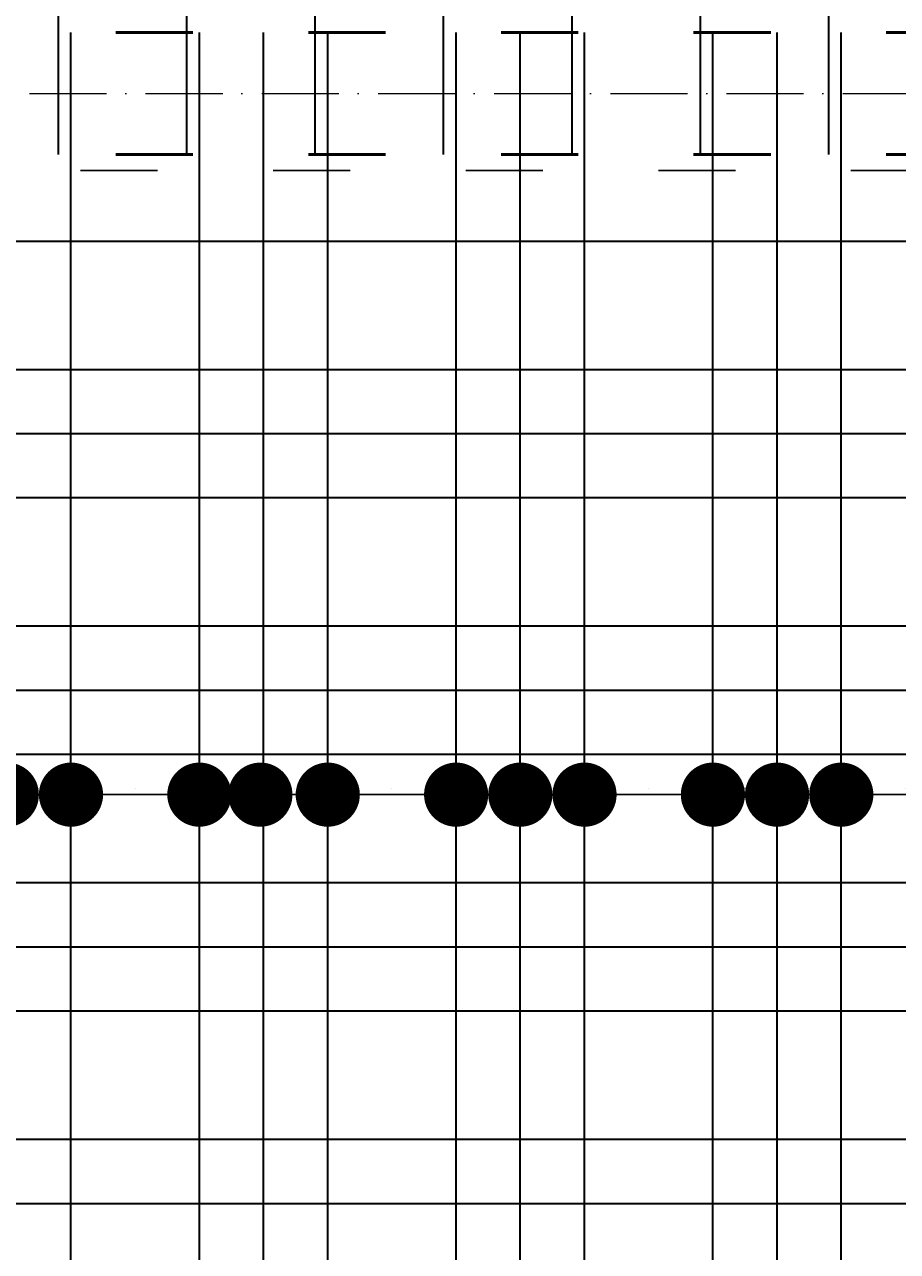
# Model space of a CAD drawing. Header units: millimetres. Extents: x 300938 to 312016, y 11971 to 20881.
# Tile 113 of 239: x 306924 to 307060, y 16739 to 16930. Entities that reach past the tile are written whole.
import ezdxf

# ---------------------------------------------------------------- set-up
doc = ezdxf.new("R2010")
doc.units = ezdxf.units.MM
doc.linetypes.add('ACAD_ISO03W100', pattern=[30, 12, -18])
doc.linetypes.add('ACAD_ISO10W100', pattern=[18, 12, -3, 0, -3])
for name, color, linetype, lineweight in [('konstrukcja wymiary', 1, 'Continuous', 13), ('osie', 5, 'ACAD_ISO10W100', 13), ('zbrojenie', 4, 'Continuous', 50), ('zbrojenie płyty', 141, 'Continuous', 35)]:
    doc.layers.add(name, color=color, linetype=linetype, lineweight=lineweight)
doc.layers.add('przerywane', color=6, linetype='ACAD_ISO03W100')
doc.styles.add('KONSTRUKCJA', font='romand.shx', dxfattribs={"oblique": 10})
doc.styles.get("Standard").update_dxf_attribs({"font": 'romand.shx', "oblique": 10})
doc.dimstyles.new('150', dxfattribs={"dimtxt": 10, "dimasz": 7, "dimexe": 1.25, "dimexo": 0.625, "dimgap": 3, "dimtad": 1, "dimdec": 0, "dimrnd": 0.5, "dimtxsty": 'KONSTRUKCJA', "dimblk": 'ARCHTICK', "dimcen": 2.5, "dimadec": 0, "dimazin": 0, "dimtfac": 1, "dimtdec": 0, "dimtix": 1, "dimtmove": 0, "dimatfit": 3, "dimfxl": 4, "dimfxlon": 1, "dimarcsym": 0})
doc.dimstyles.new('kropki', dxfattribs={"dimtxt": 0.001, "dimasz": 10, "dimexe": 1.25, "dimexo": 0.625, "dimgap": 1, "dimtad": 1, "dimtxsty": 'Standard', "dimblk": 'DOT', "dimcen": 2.5, "dimadec": 0, "dimazin": 0, "dimtfac": 1, "dimtmove": 0, "dimatfit": 3, "dimfxl": 1, "dimfxlon": 1, "dimarcsym": 0})

# ---------------------------------------------------------------- blocks, each defined once
blk = doc.blocks.new('_ArchTick')
at = {"color": 0, "linetype": 'ByBlock', "lineweight": 13, "const_width": 0.15}
blk.add_lwpolyline([(-0.5, -0.5), (0.5, 0.5)], dxfattribs=at)
blk = doc.blocks.new('*D1275')
at = {"layer": 'Defpoints', "color": 0, "transparency": 16777216}
for p in [(307580.44, 17201.32), (306548.44, 16613.22), (306662.44, 16613.22)]:
    blk.add_point(p, dxfattribs=at)
at = {"layer": 'konstrukcja wymiary', "color": 0, "lineweight": -2, "transparency": 16777216}
for p, q in [((306552.44, 17201.32), (306547.19, 17201.32)), ((306548.44, 17201.32), (306548.44, 16613.22)), ((306552.44, 16613.22), (306547.19, 16613.22))]:
    blk.add_line(p, q, dxfattribs=at)
at = {"layer": 'konstrukcja wymiary', "color": 0, "lineweight": -2, "transparency": 16777216, "xscale": 7, "yscale": 7, "zscale": 7}
for p, rotation in [((306548.44, 17201.32), 90), ((306548.44, 16613.22), 270)]:
    blk.add_blockref('_ArchTick', p, dxfattribs=dict(at, rotation=rotation))
at = {"layer": 'konstrukcja wymiary', "color": 0, "transparency": 16777216, "insert": (306540.44, 16907.27), "char_height": 10, "attachment_point": 5, "rotation": 90, "style": 'KONSTRUKCJA'}
blk.add_mtext('588', dxfattribs=at)
blk = doc.blocks.new('*D1284')
at = {"layer": 'Defpoints', "color": 0, "transparency": 16777216}
for p in [(307282.44, 17601.22), (307282.44, 16740.22), (306826.44, 16613.22)]:
    blk.add_point(p, dxfattribs=at)
at = {"layer": 'konstrukcja wymiary', "color": 0, "lineweight": -2, "transparency": 16777216}
for p, q in [((306826.44, 17597.22), (306826.44, 17602.47)), ((306826.44, 17601.22), (307282.44, 17601.22)), ((307282.44, 17597.22), (307282.44, 17602.47))]:
    blk.add_line(p, q, dxfattribs=at)
at = {"layer": 'konstrukcja wymiary', "color": 0, "lineweight": -2, "transparency": 16777216, "xscale": 7, "yscale": 7, "zscale": 7, "rotation": 180}
blk.add_blockref('_ArchTick', (306826.44, 17601.22), dxfattribs=at)
at = {"layer": 'konstrukcja wymiary', "color": 0, "lineweight": -2, "transparency": 16777216, "xscale": 7, "yscale": 7, "zscale": 7}
blk.add_blockref('_ArchTick', (307282.44, 17601.22), dxfattribs=at)
at = {"layer": 'konstrukcja wymiary', "color": 0, "transparency": 16777216, "insert": (307054.44, 17609.22), "char_height": 10, "attachment_point": 5, "style": 'KONSTRUKCJA'}
blk.add_mtext('456', dxfattribs=at)
blk = doc.blocks.new('_Dot')
at = {"color": 0, "linetype": 'ByBlock', "lineweight": -2}
blk.add_line((-0.5, 0), (-1, 0), dxfattribs=at)
at = {"color": 0, "linetype": 'ByBlock', "const_width": 0.5}
blk.add_lwpolyline([(-0.25, 0, 1), (0.25, 0, 1)], format="xyb", close=True, dxfattribs=at)
blk = doc.blocks.new('*D1595')
at = {"layer": 'Defpoints', "color": 0, "transparency": 16777216}
for p in [(306910.94, 16809.93), (306890.94, 16796.22), (306910.94, 16796.22)]:
    blk.add_point(p, dxfattribs=at)
at = {"layer": 'konstrukcja wymiary', "color": 0, "lineweight": -2, "transparency": 16777216}
for p, q in [((306890.94, 16808.93), (306890.94, 16811.18)), ((306910.94, 16808.93), (306910.94, 16811.18)), ((306880.94, 16809.93), (306870.94, 16809.93)), ((306890.94, 16809.93), (306910.94, 16809.93)), ((306920.94, 16809.93), (306930.94, 16809.93))]:
    blk.add_line(p, q, dxfattribs=at)
at = {"layer": 'konstrukcja wymiary', "color": 0, "lineweight": -2, "transparency": 16777216, "xscale": 10, "yscale": 10, "zscale": 10}
blk.add_blockref('_Dot', (306890.94, 16809.93), dxfattribs=at)
at = {"layer": 'konstrukcja wymiary', "color": 0, "lineweight": -2, "transparency": 16777216, "xscale": 10, "yscale": 10, "zscale": 10, "rotation": 180}
blk.add_blockref('_Dot', (306910.94, 16809.93), dxfattribs=at)
at = {"layer": 'konstrukcja wymiary', "color": 0, "transparency": 16777216, "insert": (306900.94, 16810.93), "char_height": 0.001, "attachment_point": 5}
blk.add_mtext('20', dxfattribs=at)
blk = doc.blocks.new('*D1596')
at = {"layer": 'Defpoints', "color": 0, "transparency": 16777216}
for p in [(306920.94, 16809.93), (306910.94, 16796.22), (306920.94, 16796.22)]:
    blk.add_point(p, dxfattribs=at)
at = {"layer": 'konstrukcja wymiary', "color": 0, "lineweight": -2, "transparency": 16777216}
for p, q in [((306910.94, 16808.93), (306910.94, 16811.18)), ((306920.94, 16808.93), (306920.94, 16811.18)), ((306900.94, 16809.93), (306890.94, 16809.93)), ((306910.94, 16809.93), (306920.94, 16809.93)), ((306930.94, 16809.93), (306940.94, 16809.93))]:
    blk.add_line(p, q, dxfattribs=at)
at = {"layer": 'konstrukcja wymiary', "color": 0, "lineweight": -2, "transparency": 16777216, "xscale": 10, "yscale": 10, "zscale": 10}
blk.add_blockref('_Dot', (306910.94, 16809.93), dxfattribs=at)
at = {"layer": 'konstrukcja wymiary', "color": 0, "lineweight": -2, "transparency": 16777216, "xscale": 10, "yscale": 10, "zscale": 10, "rotation": 180}
blk.add_blockref('_Dot', (306920.94, 16809.93), dxfattribs=at)
at = {"layer": 'konstrukcja wymiary', "color": 0, "transparency": 16777216, "insert": (306915.94, 16810.93), "char_height": 0.001, "attachment_point": 5}
blk.add_mtext('10', dxfattribs=at)
blk = doc.blocks.new('*D1597')
at = {"layer": 'Defpoints', "color": 0, "transparency": 16777216}
for p in [(306930.94, 16809.93), (306920.94, 16796.22), (306930.94, 16796.22)]:
    blk.add_point(p, dxfattribs=at)
at = {"layer": 'konstrukcja wymiary', "color": 0, "lineweight": -2, "transparency": 16777216}
for p, q in [((306920.94, 16808.93), (306920.94, 16811.18)), ((306930.94, 16808.93), (306930.94, 16811.18)), ((306910.94, 16809.93), (306900.94, 16809.93)), ((306920.94, 16809.93), (306930.94, 16809.93)), ((306940.94, 16809.93), (306950.94, 16809.93))]:
    blk.add_line(p, q, dxfattribs=at)
at = {"layer": 'konstrukcja wymiary', "color": 0, "lineweight": -2, "transparency": 16777216, "xscale": 10, "yscale": 10, "zscale": 10}
blk.add_blockref('_Dot', (306920.94, 16809.93), dxfattribs=at)
at = {"layer": 'konstrukcja wymiary', "color": 0, "lineweight": -2, "transparency": 16777216, "xscale": 10, "yscale": 10, "zscale": 10, "rotation": 180}
blk.add_blockref('_Dot', (306930.94, 16809.93), dxfattribs=at)
at = {"layer": 'konstrukcja wymiary', "color": 0, "transparency": 16777216, "insert": (306925.94, 16810.93), "char_height": 0.001, "attachment_point": 5}
blk.add_mtext('10', dxfattribs=at)
blk = doc.blocks.new('*D1598')
at = {"layer": 'Defpoints', "color": 0, "transparency": 16777216}
for p in [(306950.94, 16809.93), (306930.94, 16796.22), (306950.94, 16796.22)]:
    blk.add_point(p, dxfattribs=at)
at = {"layer": 'konstrukcja wymiary', "color": 0, "lineweight": -2, "transparency": 16777216}
for p, q in [((306930.94, 16808.93), (306930.94, 16811.18)), ((306950.94, 16808.93), (306950.94, 16811.18)), ((306920.94, 16809.93), (306910.94, 16809.93)), ((306930.94, 16809.93), (306950.94, 16809.93)), ((306960.94, 16809.93), (306970.94, 16809.93))]:
    blk.add_line(p, q, dxfattribs=at)
at = {"layer": 'konstrukcja wymiary', "color": 0, "lineweight": -2, "transparency": 16777216, "xscale": 10, "yscale": 10, "zscale": 10}
blk.add_blockref('_Dot', (306930.94, 16809.93), dxfattribs=at)
at = {"layer": 'konstrukcja wymiary', "color": 0, "lineweight": -2, "transparency": 16777216, "xscale": 10, "yscale": 10, "zscale": 10, "rotation": 180}
blk.add_blockref('_Dot', (306950.94, 16809.93), dxfattribs=at)
at = {"layer": 'konstrukcja wymiary', "color": 0, "transparency": 16777216, "insert": (306940.94, 16810.93), "char_height": 0.001, "attachment_point": 5}
blk.add_mtext('20', dxfattribs=at)
blk = doc.blocks.new('*D1599')
at = {"layer": 'Defpoints', "color": 0, "transparency": 16777216}
for p in [(306960.44, 16809.93), (306950.94, 16796.22), (306960.44, 16796.22)]:
    blk.add_point(p, dxfattribs=at)
at = {"layer": 'konstrukcja wymiary', "color": 0, "lineweight": -2, "transparency": 16777216}
for p, q in [((306950.94, 16808.93), (306950.94, 16811.18)), ((306960.44, 16808.93), (306960.44, 16811.18)), ((306940.94, 16809.93), (306930.94, 16809.93)), ((306950.94, 16809.93), (306960.44, 16809.93)), ((306970.44, 16809.93), (306980.44, 16809.93))]:
    blk.add_line(p, q, dxfattribs=at)
at = {"layer": 'konstrukcja wymiary', "color": 0, "lineweight": -2, "transparency": 16777216, "xscale": 10, "yscale": 10, "zscale": 10}
blk.add_blockref('_Dot', (306950.94, 16809.93), dxfattribs=at)
at = {"layer": 'konstrukcja wymiary', "color": 0, "lineweight": -2, "transparency": 16777216, "xscale": 10, "yscale": 10, "zscale": 10, "rotation": 180}
blk.add_blockref('_Dot', (306960.44, 16809.93), dxfattribs=at)
at = {"layer": 'konstrukcja wymiary', "color": 0, "transparency": 16777216, "insert": (306955.69, 16810.93), "char_height": 0.001, "attachment_point": 5}
blk.add_mtext('9,5', dxfattribs=at)
blk = doc.blocks.new('*D1600')
at = {"layer": 'Defpoints', "color": 0, "transparency": 16777216}
for p in [(306970.94, 16809.93), (306960.44, 16796.22), (306970.94, 16796.22)]:
    blk.add_point(p, dxfattribs=at)
at = {"layer": 'konstrukcja wymiary', "color": 0, "lineweight": -2, "transparency": 16777216}
for p, q in [((306960.44, 16808.93), (306960.44, 16811.18)), ((306970.94, 16808.93), (306970.94, 16811.18)), ((306950.44, 16809.93), (306940.44, 16809.93)), ((306960.44, 16809.93), (306970.94, 16809.93)), ((306980.94, 16809.93), (306990.94, 16809.93))]:
    blk.add_line(p, q, dxfattribs=at)
at = {"layer": 'konstrukcja wymiary', "color": 0, "lineweight": -2, "transparency": 16777216, "xscale": 10, "yscale": 10, "zscale": 10}
blk.add_blockref('_Dot', (306960.44, 16809.93), dxfattribs=at)
at = {"layer": 'konstrukcja wymiary', "color": 0, "lineweight": -2, "transparency": 16777216, "xscale": 10, "yscale": 10, "zscale": 10, "rotation": 180}
blk.add_blockref('_Dot', (306970.94, 16809.93), dxfattribs=at)
at = {"layer": 'konstrukcja wymiary', "color": 0, "transparency": 16777216, "insert": (306965.69, 16810.93), "char_height": 0.001, "attachment_point": 5}
blk.add_mtext('10,5', dxfattribs=at)
blk = doc.blocks.new('*D1601')
at = {"layer": 'Defpoints', "color": 0, "transparency": 16777216}
for p in [(306990.94, 16809.93), (306970.94, 16796.22), (306990.94, 16796.22)]:
    blk.add_point(p, dxfattribs=at)
at = {"layer": 'konstrukcja wymiary', "color": 0, "lineweight": -2, "transparency": 16777216}
for p, q in [((306970.94, 16808.93), (306970.94, 16811.18)), ((306990.94, 16808.93), (306990.94, 16811.18)), ((306960.94, 16809.93), (306950.94, 16809.93)), ((306970.94, 16809.93), (306990.94, 16809.93)), ((307000.94, 16809.93), (307010.94, 16809.93))]:
    blk.add_line(p, q, dxfattribs=at)
at = {"layer": 'konstrukcja wymiary', "color": 0, "lineweight": -2, "transparency": 16777216, "xscale": 10, "yscale": 10, "zscale": 10}
blk.add_blockref('_Dot', (306970.94, 16809.93), dxfattribs=at)
at = {"layer": 'konstrukcja wymiary', "color": 0, "lineweight": -2, "transparency": 16777216, "xscale": 10, "yscale": 10, "zscale": 10, "rotation": 180}
blk.add_blockref('_Dot', (306990.94, 16809.93), dxfattribs=at)
at = {"layer": 'konstrukcja wymiary', "color": 0, "transparency": 16777216, "insert": (306980.94, 16810.93), "char_height": 0.001, "attachment_point": 5}
blk.add_mtext('20', dxfattribs=at)
blk = doc.blocks.new('*D1602')
at = {"layer": 'Defpoints', "color": 0, "transparency": 16777216}
for p in [(307000.94, 16809.93), (306990.94, 16796.22), (307000.94, 16796.22)]:
    blk.add_point(p, dxfattribs=at)
at = {"layer": 'konstrukcja wymiary', "color": 0, "lineweight": -2, "transparency": 16777216}
for p, q in [((306990.94, 16808.93), (306990.94, 16811.18)), ((307000.94, 16808.93), (307000.94, 16811.18)), ((306980.94, 16809.93), (306970.94, 16809.93)), ((306990.94, 16809.93), (307000.94, 16809.93)), ((307010.94, 16809.93), (307020.94, 16809.93))]:
    blk.add_line(p, q, dxfattribs=at)
at = {"layer": 'konstrukcja wymiary', "color": 0, "lineweight": -2, "transparency": 16777216, "xscale": 10, "yscale": 10, "zscale": 10}
blk.add_blockref('_Dot', (306990.94, 16809.93), dxfattribs=at)
at = {"layer": 'konstrukcja wymiary', "color": 0, "lineweight": -2, "transparency": 16777216, "xscale": 10, "yscale": 10, "zscale": 10, "rotation": 180}
blk.add_blockref('_Dot', (307000.94, 16809.93), dxfattribs=at)
at = {"layer": 'konstrukcja wymiary', "color": 0, "transparency": 16777216, "insert": (306995.94, 16810.93), "char_height": 0.001, "attachment_point": 5}
blk.add_mtext('10', dxfattribs=at)
blk = doc.blocks.new('*D1603')
at = {"layer": 'Defpoints', "color": 0, "transparency": 16777216}
for p in [(307010.94, 16809.93), (307000.94, 16796.22), (307010.94, 16796.22)]:
    blk.add_point(p, dxfattribs=at)
at = {"layer": 'konstrukcja wymiary', "color": 0, "lineweight": -2, "transparency": 16777216}
for p, q in [((307000.94, 16808.93), (307000.94, 16811.18)), ((307010.94, 16808.93), (307010.94, 16811.18)), ((306990.94, 16809.93), (306980.94, 16809.93)), ((307000.94, 16809.93), (307010.94, 16809.93)), ((307020.94, 16809.93), (307030.94, 16809.93))]:
    blk.add_line(p, q, dxfattribs=at)
at = {"layer": 'konstrukcja wymiary', "color": 0, "lineweight": -2, "transparency": 16777216, "xscale": 10, "yscale": 10, "zscale": 10}
blk.add_blockref('_Dot', (307000.94, 16809.93), dxfattribs=at)
at = {"layer": 'konstrukcja wymiary', "color": 0, "lineweight": -2, "transparency": 16777216, "xscale": 10, "yscale": 10, "zscale": 10, "rotation": 180}
blk.add_blockref('_Dot', (307010.94, 16809.93), dxfattribs=at)
at = {"layer": 'konstrukcja wymiary', "color": 0, "transparency": 16777216, "insert": (307005.94, 16810.93), "char_height": 0.001, "attachment_point": 5}
blk.add_mtext('10', dxfattribs=at)
blk = doc.blocks.new('*D1604')
at = {"layer": 'Defpoints', "color": 0, "transparency": 16777216}
for p in [(307030.94, 16809.93), (307010.94, 16796.22), (307030.94, 16796.22)]:
    blk.add_point(p, dxfattribs=at)
at = {"layer": 'konstrukcja wymiary', "color": 0, "lineweight": -2, "transparency": 16777216}
for p, q in [((307010.94, 16808.93), (307010.94, 16811.18)), ((307030.94, 16808.93), (307030.94, 16811.18)), ((307000.94, 16809.93), (306990.94, 16809.93)), ((307010.94, 16809.93), (307030.94, 16809.93)), ((307040.94, 16809.93), (307050.94, 16809.93))]:
    blk.add_line(p, q, dxfattribs=at)
at = {"layer": 'konstrukcja wymiary', "color": 0, "lineweight": -2, "transparency": 16777216, "xscale": 10, "yscale": 10, "zscale": 10}
blk.add_blockref('_Dot', (307010.94, 16809.93), dxfattribs=at)
at = {"layer": 'konstrukcja wymiary', "color": 0, "lineweight": -2, "transparency": 16777216, "xscale": 10, "yscale": 10, "zscale": 10, "rotation": 180}
blk.add_blockref('_Dot', (307030.94, 16809.93), dxfattribs=at)
at = {"layer": 'konstrukcja wymiary', "color": 0, "transparency": 16777216, "insert": (307020.94, 16810.93), "char_height": 0.001, "attachment_point": 5}
blk.add_mtext('20', dxfattribs=at)
blk = doc.blocks.new('*D1605')
at = {"layer": 'Defpoints', "color": 0, "transparency": 16777216}
for p in [(307040.94, 16809.93), (307030.94, 16796.22), (307040.94, 16796.22)]:
    blk.add_point(p, dxfattribs=at)
at = {"layer": 'konstrukcja wymiary', "color": 0, "lineweight": -2, "transparency": 16777216}
for p, q in [((307030.94, 16808.93), (307030.94, 16811.18)), ((307040.94, 16808.93), (307040.94, 16811.18)), ((307020.94, 16809.93), (307010.94, 16809.93)), ((307030.94, 16809.93), (307040.94, 16809.93)), ((307050.94, 16809.93), (307060.94, 16809.93))]:
    blk.add_line(p, q, dxfattribs=at)
at = {"layer": 'konstrukcja wymiary', "color": 0, "lineweight": -2, "transparency": 16777216, "xscale": 10, "yscale": 10, "zscale": 10}
blk.add_blockref('_Dot', (307030.94, 16809.93), dxfattribs=at)
at = {"layer": 'konstrukcja wymiary', "color": 0, "lineweight": -2, "transparency": 16777216, "xscale": 10, "yscale": 10, "zscale": 10, "rotation": 180}
blk.add_blockref('_Dot', (307040.94, 16809.93), dxfattribs=at)
at = {"layer": 'konstrukcja wymiary', "color": 0, "transparency": 16777216, "insert": (307035.94, 16810.93), "char_height": 0.001, "attachment_point": 5}
blk.add_mtext('10', dxfattribs=at)
blk = doc.blocks.new('*D1606')
at = {"layer": 'Defpoints', "color": 0, "transparency": 16777216}
for p in [(307050.94, 16809.93), (307040.94, 16796.22), (307050.94, 16796.22)]:
    blk.add_point(p, dxfattribs=at)
at = {"layer": 'konstrukcja wymiary', "color": 0, "lineweight": -2, "transparency": 16777216}
for p, q in [((307040.94, 16808.93), (307040.94, 16811.18)), ((307050.94, 16808.93), (307050.94, 16811.18)), ((307030.94, 16809.93), (307020.94, 16809.93)), ((307040.94, 16809.93), (307050.94, 16809.93)), ((307060.94, 16809.93), (307070.94, 16809.93))]:
    blk.add_line(p, q, dxfattribs=at)
at = {"layer": 'konstrukcja wymiary', "color": 0, "lineweight": -2, "transparency": 16777216, "xscale": 10, "yscale": 10, "zscale": 10}
blk.add_blockref('_Dot', (307040.94, 16809.93), dxfattribs=at)
at = {"layer": 'konstrukcja wymiary', "color": 0, "lineweight": -2, "transparency": 16777216, "xscale": 10, "yscale": 10, "zscale": 10, "rotation": 180}
blk.add_blockref('_Dot', (307050.94, 16809.93), dxfattribs=at)
at = {"layer": 'konstrukcja wymiary', "color": 0, "transparency": 16777216, "insert": (307045.94, 16810.93), "char_height": 0.001, "attachment_point": 5}
blk.add_mtext('10', dxfattribs=at)
blk = doc.blocks.new('*D1607')
at = {"layer": 'Defpoints', "color": 0, "transparency": 16777216}
for p in [(307070.94, 16809.93), (307050.94, 16796.22), (307070.94, 16796.22)]:
    blk.add_point(p, dxfattribs=at)
at = {"layer": 'konstrukcja wymiary', "color": 0, "lineweight": -2, "transparency": 16777216}
for p, q in [((307050.94, 16808.93), (307050.94, 16811.18)), ((307070.94, 16808.93), (307070.94, 16811.18)), ((307040.94, 16809.93), (307030.94, 16809.93)), ((307050.94, 16809.93), (307070.94, 16809.93)), ((307080.94, 16809.93), (307090.94, 16809.93))]:
    blk.add_line(p, q, dxfattribs=at)
at = {"layer": 'konstrukcja wymiary', "color": 0, "lineweight": -2, "transparency": 16777216, "xscale": 10, "yscale": 10, "zscale": 10}
blk.add_blockref('_Dot', (307050.94, 16809.93), dxfattribs=at)
at = {"layer": 'konstrukcja wymiary', "color": 0, "lineweight": -2, "transparency": 16777216, "xscale": 10, "yscale": 10, "zscale": 10, "rotation": 180}
blk.add_blockref('_Dot', (307070.94, 16809.93), dxfattribs=at)
at = {"layer": 'konstrukcja wymiary', "color": 0, "transparency": 16777216, "insert": (307060.94, 16810.93), "char_height": 0.001, "attachment_point": 5}
blk.add_mtext('20', dxfattribs=at)
blk = doc.blocks.new('*D1608')
at = {"layer": 'Defpoints', "color": 0, "transparency": 16777216}
for p in [(307080.94, 16809.93), (307070.94, 16796.22), (307080.94, 16796.22)]:
    blk.add_point(p, dxfattribs=at)
at = {"layer": 'konstrukcja wymiary', "color": 0, "lineweight": -2, "transparency": 16777216}
for p, q in [((307070.94, 16808.93), (307070.94, 16811.18)), ((307080.94, 16808.93), (307080.94, 16811.18)), ((307060.94, 16809.93), (307050.94, 16809.93)), ((307070.94, 16809.93), (307080.94, 16809.93)), ((307090.94, 16809.93), (307100.94, 16809.93))]:
    blk.add_line(p, q, dxfattribs=at)
at = {"layer": 'konstrukcja wymiary', "color": 0, "lineweight": -2, "transparency": 16777216, "xscale": 10, "yscale": 10, "zscale": 10}
blk.add_blockref('_Dot', (307070.94, 16809.93), dxfattribs=at)
at = {"layer": 'konstrukcja wymiary', "color": 0, "lineweight": -2, "transparency": 16777216, "xscale": 10, "yscale": 10, "zscale": 10, "rotation": 180}
blk.add_blockref('_Dot', (307080.94, 16809.93), dxfattribs=at)
at = {"layer": 'konstrukcja wymiary', "color": 0, "transparency": 16777216, "insert": (307075.94, 16810.93), "char_height": 0.001, "attachment_point": 5}
blk.add_mtext('10', dxfattribs=at)

msp = doc.modelspace()

# ---------------------------------------------------------------- linework, layer by layer
at = {"layer": 'osie'}
msp.add_line((306435.771, 16919.224), (308440.491, 16919.224), dxfattribs=at)
at = {"layer": 'przerywane'}
msp.add_line((306662.44, 16907.224), (307258.44, 16907.224), dxfattribs=at)
at = {"layer": 'zbrojenie', "linetype": 'ACAD_ISO03W100'}
for p, q in [((308419.94, 16928.724), (306640.94, 16928.724)), ((308419.94, 16909.724), (306640.94, 16909.724))]:
    msp.add_line(p, q, dxfattribs=at)
at = {"layer": 'zbrojenie płyty'}
for p, q in [((306928.94, 17508.724), (306928.94, 16909.724)), ((306948.94, 17508.724), (306948.94, 16909.724)), ((306968.94, 17508.724), (306968.94, 16909.724)), ((306988.94, 17508.724), (306988.94, 16909.724)), ((307008.94, 17508.724), (307008.94, 16909.724)), ((307028.94, 17508.724), (307028.94, 16909.724)), ((307048.94, 17508.724), (307048.94, 16909.724)), ((306930.94, 16274.724), (306930.94, 16928.724)), ((306950.94, 16274.724), (306950.94, 16928.724)), ((306960.94, 16274.724), (306960.94, 16928.724)), ((306970.94, 16274.724), (306970.94, 16928.724)), ((306990.94, 16274.724), (306990.94, 16928.724)), ((307000.94, 16274.724), (307000.94, 16928.724)), ((307010.94, 16274.724), (307010.94, 16928.724)), ((307030.94, 16274.724), (307030.94, 16928.724)), ((307040.94, 16274.724), (307040.94, 16928.724)), ((307050.94, 16274.724), (307050.94, 16928.724)), ((306640.94, 16896.224), (307279.94, 16896.224)), ((306640.94, 16876.224), (307279.94, 16876.224)), ((306640.94, 16866.224), (307279.94, 16866.224)), ((306640.94, 16856.224), (307279.94, 16856.224)), ((306640.94, 16836.224), (307279.94, 16836.224)), ((306640.94, 16826.224), (307279.94, 16826.224)), ((306640.94, 16816.224), (307279.94, 16816.224)), ((306640.94, 16796.224), (307279.94, 16796.224)), ((306640.94, 16786.224), (307279.94, 16786.224)), ((306640.94, 16776.224), (307279.94, 16776.224)), ((306640.94, 16756.224), (307279.94, 16756.224)), ((306640.94, 16746.224), (307279.94, 16746.224))]:
    msp.add_line(p, q, dxfattribs=at)

# ---------------------------------------------------------------- dimensions: what is measured, and where the dimension line sits
at = {"layer": 'konstrukcja wymiary'}
for base, p1, p2, dimstyle, picture, middle in [((307282.44, 17601.224), (306826.44, 16613.224), (307282.44, 16740.224), '150', '*D1284', (307054.44, 17609.224)), ((306910.94, 16809.934), (306890.94, 16796.224), (306910.94, 16796.224), 'kropki', '*D1595', (306900.94, 16810.934)), ((306920.94, 16809.934), (306910.94, 16796.224), (306920.94, 16796.224), 'kropki', '*D1596', (306915.94, 16810.934)), ((306930.94, 16809.934), (306920.94, 16796.224), (306930.94, 16796.224), 'kropki', '*D1597', (306925.94, 16810.934)), ((306950.94, 16809.934), (306930.94, 16796.224), (306950.94, 16796.224), 'kropki', '*D1598', (306940.94, 16810.934)), ((306960.44, 16809.934), (306950.94, 16796.224), (306960.44, 16796.224), 'kropki', '*D1599', (306955.69, 16810.935)), ((306970.94, 16809.934), (306960.44, 16796.224), (306970.94, 16796.224), 'kropki', '*D1600', (306965.69, 16810.935)), ((306990.94, 16809.934), (306970.94, 16796.224), (306990.94, 16796.224), 'kropki', '*D1601', (306980.94, 16810.934)), ((307000.94, 16809.934), (306990.94, 16796.224), (307000.94, 16796.224), 'kropki', '*D1602', (306995.94, 16810.934)), ((307010.94, 16809.934), (307000.94, 16796.224), (307010.94, 16796.224), 'kropki', '*D1603', (307005.94, 16810.934)), ((307030.94, 16809.934), (307010.94, 16796.224), (307030.94, 16796.224), 'kropki', '*D1604', (307020.94, 16810.934)), ((307040.94, 16809.934), (307030.94, 16796.224), (307040.94, 16796.224), 'kropki', '*D1605', (307035.94, 16810.934)), ((307050.94, 16809.934), (307040.94, 16796.224), (307050.94, 16796.224), 'kropki', '*D1606', (307045.94, 16810.934)), ((307070.94, 16809.934), (307050.94, 16796.224), (307070.94, 16796.224), 'kropki', '*D1607', (307060.94, 16810.934)), ((307080.94, 16809.934), (307070.94, 16796.224), (307080.94, 16796.224), 'kropki', '*D1608', (307075.94, 16810.934))]:
    dim = msp.add_linear_dim(base=base, p1=p1, p2=p2, dimstyle=dimstyle, override={"dimtmove": 1}, dxfattribs=at)
    dim.commit()
    dim.dimension.update_dxf_attribs({"geometry": picture, "text_midpoint": middle})
dim = msp.add_linear_dim(base=(306548.44, 16613.224), p1=(307580.44, 17201.324), p2=(306662.44, 16613.224), angle=90, dimstyle='150', dxfattribs=at)
dim.commit()
dim.dimension.update_dxf_attribs({"geometry": '*D1275', "text_midpoint": (306540.44, 16907.274)})

doc.saveas('drawing.dxf')
